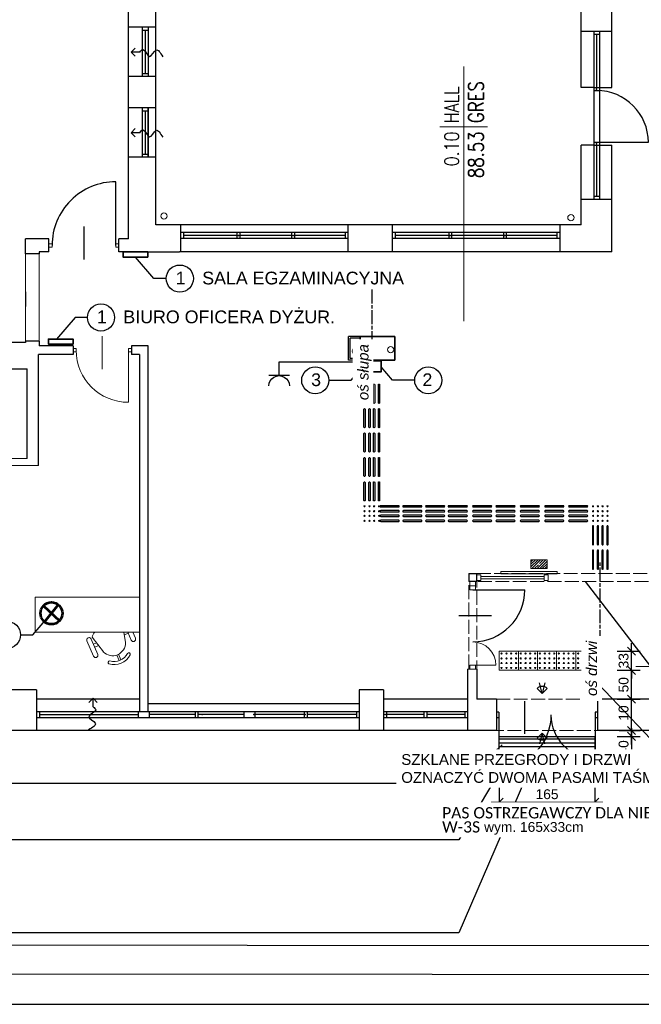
# Model space of a CAD drawing. Header units: millimetres. Extents: x 282377 to 1404227, y -783705 to 1038705.
# Tile 4 of 243: x 380479 to 381552, y 926 to 2626. Entities that reach past the tile are written whole.
import ezdxf
from ezdxf.enums import TextEntityAlignment as Align

# ---------------------------------------------------------------- set-up
doc = ezdxf.new("R2010")
doc.units = ezdxf.units.MM
doc.linetypes.add('ACAD_ISO02W100', pattern=[15, 12, -3])
doc.linetypes.add('ACAD_ISO08W100', pattern=[36, 24, -3, 6, -3])
for name, color, linetype in [('!A_aktualizacja NN_syl', 12, 'Continuous'), ('A_podciąg', 1, 'Continuous'), ('elektryczne', 12, 'Continuous')]:
    doc.layers.add(name, color=color, linetype=linetype)
for name, color, linetype, lineweight in [('7. Projektowana ściana murowana', 7, 'Continuous', 13), ('BA_drz', 7, 'Continuous', 18), ('BA_KS_ist.', 34, 'Continuous', 13), ('BA_met', 7, 'Continuous', 18), ('Cienka', 7, 'Continuous', 18), ('mm_Wentylacja', 5, 'Continuous', 50), ('PG_WYPOSAŻENIE', 9, 'Continuous', 18)]:
    doc.layers.add(name, color=color, linetype=linetype, lineweight=lineweight)
doc.styles.add('Arial', font='arial.ttf')
doc.styles.add('ROMANS', font='romans', dxfattribs={"width": 0.7})
doc.styles.get("Standard").update_dxf_attribs({"font": 'arial.ttf'})
doc.dimstyles.new('ISO-25', dxfattribs={"dimtxt": 17, "dimasz": 14, "dimexe": 15, "dimexo": 30, "dimgap": 5, "dimtad": 1, "dimdec": 0, "dimtxsty": 'Standard', "dimblk": 'OBLIQUE', "dimcen": 2.5, "dimdle": 14, "dimclrd": 9, "dimclre": 9, "dimclrt": 9, "dimadec": 0, "dimazin": 0, "dimtfac": 1, "dimtdec": 0, "dimtix": 1, "dimtmove": 0, "dimatfit": 3, "dimldrblk": 'OBLIQUE', "dimfxl": 25, "dimfxlon": 1, "dimlwd": -1, "dimarcsym": 0})

# ---------------------------------------------------------------- blocks, each defined once
blk = doc.blocks.new('A$Ce0212712')
at = {"layer": 'PG_WYPOSAŻENIE', "color": 251, "true_color": 0x636466}
for p, q in [((56.2, 168.6), (45.4, 173.2)), ((116.2, 180), (56.2, 180)), ((56.2, 180), (56.2, 0)), ((116.2, 180), (116.2, 0)), ((56.2, 153.3), (38.3, 156.1)), ((42.2, 165.8), (56.2, 159.9)), ((51.6, 154.1), (54.4, 160.6)), ((6.9, 145.1), (16.5, 141)), ((8.1, 148), (17.8, 143.9)), ((17.7, 108.2), (44.2, 96.9)), ((22, 117.8), (47.5, 98.3)), ((32.7, 109.6), (29.9, 103)), ((35.3, 100.7), (37.5, 105.9)), ((41.1, 89.6), (14.6, 100.8)), ((116.2, 0), (56.2, 0))]:
    blk.add_line(p, q, dxfattribs=at)
for centre, radius, start, end in [((43.8, 169.5), 4, 66.9416, 246.9416), ((31.8, 136.2), 31.8, 117.8261, 196.0571), ((31.8, 136.2), 26.5, 117.8261, 196.0571), ((37.7, 133.7), 22.4, 88.5371, 225.346), ((17.9, 161.8), 2.68, 305.0597, 110.5924), ((3.7, 128.5), 2.68, 203.2907, 8.8234), ((16.2, 104.5), 4, 66.9416, 246.9416), ((33.4, 135.5), 39.8, 290.6531, 304.8412), ((42.7, 93.2), 4, 246.9416, 66.9416)]:
    blk.add_arc(centre, radius, start, end, dxfattribs=at)
blk = doc.blocks.new('jamb')
blk.add_lwpolyline([(-0.5, -0.5), (-0.5, 0.5), (0.5, 0.5), (0.5, -0.5)], close=True)
blk = doc.blocks.new('dr1h901')
at = {"color": 7}
blk.add_line((-0.5, 0), (-0.5, 1), dxfattribs=at)
blk.add_line((0, 0.362), (0, -0.266))
blk.add_arc((-0.5, 0), 1, 0, 90, dxfattribs=at)
blk = doc.blocks.new('A$C5416600d')
at = {"lineweight": 20}
for points in [[(0, 14), (14, 14), (14, 0), (0, 0)], [(0.8, 13.2), (13.2, 13.2), (13.2, 0.8), (0.8, 0.8)]]:
    blk.add_lwpolyline(points, close=True, dxfattribs=at)
blk = doc.blocks.new('bikmet')
blk.add_line((0, 1.65), (0, -1.65))
at = {"style": 'ROMANS', "width": 0.8}
blk.add_attdef('NRPOM', text='', height=1, dxfattribs=at).set_placement((-0.333, 0.333), align=Align.RIGHT)
blk.add_attdef('NWAPOM', (0.25, 0.333), '', height=1, dxfattribs=at)
blk.add_attdef('RAREA', text='', height=1.042, dxfattribs=at).set_placement((-0.333, -0.333), align=Align.TOP_RIGHT)
blk.add_attdef('PODLOGA', text='', height=1.042, dxfattribs=at).set_placement((0.25, -0.333), align=Align.TOP_LEFT)
blk = doc.blocks.new('A$C134dd6f3')
at = {"extrusion": (0, 0, -1)}
blk.add_line((55, 77.4), (55, 133.9), dxfattribs=at)
at = {"color": 0, "extrusion": (0, 0, -1)}
blk.add_line((0, 110), (0, 0), dxfattribs=at)
at = {"color": 0}
blk.add_arc((0, 110), 110, 270, 0, dxfattribs=at)
blk = doc.blocks.new('podciecie')
at = {"layer": 'mm_Wentylacja', "color": 142, "lineweight": 30}
for p, q in [((23288, -37590.5), (23280.9, -37583.4)), ((23288, -37575.5), (23288, -37590.5)), ((23288, -37590.5), (23295.1, -37583.4))]:
    blk.add_line(p, q, dxfattribs=at)
blk.add_spline([(23288, -37575.5), (23283.2, -37570.7), (23295.2, -37558.8), (23284.2, -37547.8), (23295.8, -37536.2)], degree=3, dxfattribs=at)
blk = doc.blocks.new('A$C6810ecfa')
at = {"layer": 'BA_KS_ist.', "color": 18, "linetype": 'Continuous', "lineweight": 20, "ltscale": 25, "true_color": 0x000000}
for centre in [(-1546.6, 816), (-844.3, 813.3), (-1216.4, 582.9), (-1155.3, 585.3)]:
    blk.add_circle(centre, 5.5, dxfattribs=at)
blk = doc.blocks.new('_Oblique')
at = {"color": 0, "lineweight": -2}
blk.add_line((-0.5, -0.5), (0.5, 0.5), dxfattribs=at)
blk = doc.blocks.new('*D22')
at = {"layer": '!A_aktualizacja NN_syl', "color": 9}
blk.add_line((381534.8, 1402.9), (381534.8, 1334.9), dxfattribs=at)
at = {"layer": '!A_aktualizacja NN_syl', "color": 9, "lineweight": -2}
for p, q in [((381509.8, 1388.9), (381549.8, 1388.9)), ((381509.8, 1348.9), (381549.8, 1348.9))]:
    blk.add_line(p, q, dxfattribs=at)
at = {"layer": 'Defpoints', "color": 0}
for p in [(381471.5, 1388.9), (381471.5, 1348.9), (381534.8, 1348.9)]:
    blk.add_point(p, dxfattribs=at)
at = {"layer": '!A_aktualizacja NN_syl', "color": 9, "xscale": 14, "yscale": 14, "zscale": 14}
for p, rotation in [((381534.8, 1388.9), 90), ((381534.8, 1348.9), 270)]:
    blk.add_blockref('_Oblique', p, dxfattribs=dict(at, rotation=rotation))
at = {"layer": '!A_aktualizacja NN_syl', "color": 9, "insert": (381521.1, 1368.9), "char_height": 17, "attachment_point": 5, "rotation": 90}
blk.add_mtext('40', dxfattribs=at)
blk = doc.blocks.new('*D23')
at = {"layer": '!A_aktualizacja NN_syl', "color": 9}
for p, q in [((381534.8, 1348.9), (381534.8, 1362.9)), ((381534.8, 1348.9), (381534.8, 1315.9)), ((381534.8, 1315.9), (381534.8, 1301.9))]:
    blk.add_line(p, q, dxfattribs=at)
at = {"layer": '!A_aktualizacja NN_syl', "color": 9, "lineweight": -2}
for p, q in [((381509.8, 1348.9), (381549.8, 1348.9)), ((381509.8, 1315.9), (381549.8, 1315.9))]:
    blk.add_line(p, q, dxfattribs=at)
at = {"layer": 'Defpoints', "color": 0}
for p in [(381471.5, 1348.9), (381471.5, 1315.9), (381534.8, 1315.9)]:
    blk.add_point(p, dxfattribs=at)
at = {"layer": '!A_aktualizacja NN_syl', "color": 9, "xscale": 14, "yscale": 14, "zscale": 14}
for p, rotation in [((381534.8, 1348.9), 270), ((381534.8, 1315.9), 90)]:
    blk.add_blockref('_Oblique', p, dxfattribs=dict(at, rotation=rotation))
at = {"layer": '!A_aktualizacja NN_syl', "color": 9, "insert": (381521.1, 1332.4), "char_height": 17, "attachment_point": 5, "rotation": 90}
blk.add_mtext('33', dxfattribs=at)
blk = doc.blocks.new('Płytka ostrzegawcza dla niewidomych W-3s')
at = {"layer": '!A_aktualizacja NN_syl', "lineweight": 5}
blk.add_lwpolyline([(381372.5, 1348.9), (381405.5, 1348.9), (381405.5, 1315.9), (381372.5, 1315.9)], close=True, dxfattribs=at)
for centre in [(381376.5, 1344.9), (381385, 1344.9), (381393, 1344.9), (381401.5, 1344.9), (381376.5, 1336.4), (381376.5, 1328.4), (381385, 1336.4), (381385, 1328.4), (381393, 1336.4), (381393, 1328.4), (381401.5, 1336.4), (381401.5, 1328.4), (381376.5, 1319.9), (381385, 1319.9), (381393, 1319.9), (381401.5, 1319.9)]:
    blk.add_circle(centre, 1.07, dxfattribs=at)
blk = doc.blocks.new('*D25')
at = {"layer": '!A_aktualizacja NN_syl', "color": 9, "lineweight": -2}
for p, q in [((381306.5, 1300.2), (381306.5, 1260.2)), ((381471.5, 1300.2), (381471.5, 1260.2))]:
    blk.add_line(p, q, dxfattribs=at)
at = {"layer": '!A_aktualizacja NN_syl', "color": 9}
blk.add_line((381292.5, 1275.2), (381485.5, 1275.2), dxfattribs=at)
at = {"layer": 'Defpoints', "color": 0}
for p in [(381306.5, 1333.2), (381471.5, 1333.2), (381471.5, 1275.2)]:
    blk.add_point(p, dxfattribs=at)
at = {"layer": '!A_aktualizacja NN_syl', "color": 9, "xscale": 14, "yscale": 14, "zscale": 14, "rotation": 180}
blk.add_blockref('_Oblique', (381306.5, 1275.2), dxfattribs=at)
at = {"layer": '!A_aktualizacja NN_syl', "color": 9, "xscale": 14, "yscale": 14, "zscale": 14}
blk.add_blockref('_Oblique', (381471.5, 1275.2), dxfattribs=at)
at = {"layer": '!A_aktualizacja NN_syl', "color": 9, "insert": (381389, 1288.9), "char_height": 17, "attachment_point": 5}
blk.add_mtext('165', dxfattribs=at)
blk = doc.blocks.new('*D26')
at = {"layer": '!A_aktualizacja NN_syl', "color": 9}
for p, q in [((381534.8, 1398.9), (381534.8, 1445.6)), ((381534.8, 1374.9), (381534.8, 1398.9))]:
    blk.add_line(p, q, dxfattribs=at)
at = {"layer": '!A_aktualizacja NN_syl', "color": 9, "lineweight": -2}
for p, q in [((381513.6, 1398.9), (381549.8, 1398.9)), ((381509.8, 1388.9), (381549.8, 1388.9))]:
    blk.add_line(p, q, dxfattribs=at)
at = {"layer": 'Defpoints', "color": 0}
for p in [(381483.6, 1398.9), (381534.8, 1398.9), (381471.5, 1388.9)]:
    blk.add_point(p, dxfattribs=at)
at = {"layer": '!A_aktualizacja NN_syl', "color": 9, "xscale": 14, "yscale": 14, "zscale": 14}
for p, rotation in [((381534.8, 1398.9), 90), ((381534.8, 1388.9), 270)]:
    blk.add_blockref('_Oblique', p, dxfattribs=dict(at, rotation=rotation))
at = {"layer": '!A_aktualizacja NN_syl', "color": 9, "insert": (381521.1, 1429.2), "char_height": 17, "attachment_point": 5, "rotation": 90}
blk.add_mtext('10', dxfattribs=at)
blk = doc.blocks.new('*D27')
at = {"layer": '!A_aktualizacja NN_syl', "color": 9}
blk.add_line((381534.8, 1438.9), (381534.8, 1516.9), dxfattribs=at)
at = {"layer": '!A_aktualizacja NN_syl', "color": 9, "lineweight": -2}
for p, q in [((381509.8, 1502.9), (381549.8, 1502.9)), ((381509.8, 1452.9), (381549.8, 1452.9))]:
    blk.add_line(p, q, dxfattribs=at)
at = {"layer": 'Defpoints', "color": 0}
for p in [(381471.5, 1502.9), (381534.8, 1502.9), (381476, 1452.9)]:
    blk.add_point(p, dxfattribs=at)
at = {"layer": '!A_aktualizacja NN_syl', "color": 9, "xscale": 14, "yscale": 14, "zscale": 14}
for p, rotation in [((381534.8, 1502.9), 90), ((381534.8, 1452.9), 270)]:
    blk.add_blockref('_Oblique', p, dxfattribs=dict(at, rotation=rotation))
at = {"layer": '!A_aktualizacja NN_syl', "color": 9, "insert": (381521.1, 1477.9), "char_height": 17, "attachment_point": 5, "rotation": 90}
blk.add_mtext('50', dxfattribs=at)
blk = doc.blocks.new('*D28')
at = {"layer": '!A_aktualizacja NN_syl', "color": 9}
for p, q in [((381534.8, 1535.9), (381534.8, 1549.9)), ((381534.8, 1502.9), (381534.8, 1535.9)), ((381534.8, 1502.9), (381534.8, 1488.9))]:
    blk.add_line(p, q, dxfattribs=at)
at = {"layer": '!A_aktualizacja NN_syl', "color": 9, "lineweight": -2}
for p, q in [((381509.8, 1535.9), (381549.8, 1535.9)), ((381509.8, 1502.9), (381549.8, 1502.9))]:
    blk.add_line(p, q, dxfattribs=at)
at = {"layer": 'Defpoints', "color": 0}
for p in [(381471.5, 1535.9), (381534.8, 1535.9), (381471.5, 1502.9)]:
    blk.add_point(p, dxfattribs=at)
at = {"layer": '!A_aktualizacja NN_syl', "color": 9, "xscale": 14, "yscale": 14, "zscale": 14}
for p, rotation in [((381534.8, 1535.9), 270), ((381534.8, 1502.9), 90)]:
    blk.add_blockref('_Oblique', p, dxfattribs=dict(at, rotation=rotation))
at = {"layer": '!A_aktualizacja NN_syl', "color": 9, "insert": (381521.1, 1519.4), "char_height": 17, "attachment_point": 5, "rotation": 90}
blk.add_mtext('33', dxfattribs=at)
blk = doc.blocks.new('ŚCIEŻKA_ZMIANA KIER')
at = {"layer": '!A_aktualizacja NN_syl', "lineweight": 5}
for centre in [(381442.5, 1774.1), (381451, 1774.1), (381459, 1774.1), (381467.5, 1774.1), (381442.5, 1765.6), (381442.5, 1757.6), (381451, 1765.6), (381451, 1757.6), (381459, 1765.6), (381459, 1757.6), (381467.5, 1765.6), (381467.5, 1757.6), (381442.5, 1749.1), (381451, 1749.1), (381459, 1749.1), (381467.5, 1749.1)]:
    blk.add_circle(centre, 1.07, dxfattribs=at)
blk = doc.blocks.new('kamera_1')
at = {"layer": 'elektryczne', "lineweight": 30}
for p, q in [((50731.5, -17623.6), (50747.9, -17614.1)), ((50747.9, -17614.1), (50738.4, -17630.5))]:
    blk.add_line(p, q, dxfattribs=at)
blk.add_lwpolyline([(50735.6, -17614.1), (50747.9, -17614.1), (50747.9, -17626.5)], dxfattribs=at)
blk.add_arc((50747.9, -17614.1), 12.3, 180, 270, dxfattribs=at)
blk = doc.blocks.new('ŚCIEŻKA_PASY')
at = {"layer": '!A_aktualizacja NN_syl', "color": 12}
for p, q in [((381456.1, 1787), (381425.1, 1787)), ((381425.1, 1784.8), (381456.1, 1784.8)), ((381456.1, 1778.5), (381425.1, 1778.5)), ((381425.1, 1776.3), (381456.1, 1776.3)), ((381456.1, 1770.5), (381425.1, 1770.5)), ((381425.1, 1768.3), (381456.1, 1768.3)), ((381456.1, 1762), (381425.1, 1762)), ((381425.1, 1759.8), (381456.1, 1759.8))]:
    blk.add_line(p, q, dxfattribs=at)
for centre, start, end in [((381425.1, 1785.9), 90, 270), ((381456.1, 1785.9), 270, 90), ((381425.1, 1777.4), 90, 270), ((381425.1, 1769.4), 90, 270), ((381456.1, 1777.4), 270, 90), ((381456.1, 1769.4), 270, 90), ((381425.1, 1760.9), 90, 270), ((381456.1, 1760.9), 270, 90)]:
    blk.add_arc(centre, 1.07, start, end, dxfattribs=at)

msp = doc.modelspace()

# ---------------------------------------------------------------- hatches: boundary and pattern name
at = {"layer": '!A_aktualizacja NN_syl'}
h = msp.add_hatch(dxfattribs=at)
h.set_pattern_fill('ANSI31', color=256, scale=2, angle=315)
h.paths.add_polyline_path([(381306.5, 1388.9), (381471.5, 1388.9), (381471.5, 1348.9), (381306.5, 1348.9)])
at = {"layer": 'PG_WYPOSAŻENIE'}
h = msp.add_hatch(dxfattribs=at)
h.set_pattern_fill('ANSI31', color=256)
h.set_pattern_definition([(45, (329153.1643, 36141.7125), (-2.24506403, 2.24506403), [])])
h.paths.add_polyline_path([(381374.2, 1693.5), (381374.2, 1688.8, -0.414214), (381376.1, 1687, -1), (381372.3, 1687, -0.414214), (381374.2, 1688.8), (381374.2, 1693.5), (381367.5, 1693.5), (381367.5, 1678.4), (381389.2, 1678.4), (381389.2, 1693.5)])
h.paths.add_polyline_path([(381367.5, 1693.5), (381361.2, 1693.5), (381361.2, 1678.4), (381367.5, 1678.4)])

# ---------------------------------------------------------------- linework, layer by layer
at = {"layer": '!A_aktualizacja NN_syl'}
for p, q in [((380710.5, 2179), (380678.7, 2216.2)), ((380731.9, 2179), (380710.5, 2179)), ((380574.4, 2111.9), (380542.6, 2074.6)), ((380595.8, 2111.9), (380574.4, 2111.9)), ((381050.7, 2003.4), (381082.5, 2040.7)), ((381122.3, 2003.4), (381102.5, 2026.6)), ((381012.4, 2003.4), (381050.7, 2003.4)), ((381160.6, 2003.4), (381122.3, 2003.4)), ((380501.8, 1564), (380533.7, 1601.3)), ((380480.4, 1564), (380501.8, 1564))]:
    msp.add_line(p, q, dxfattribs=at)
at = {"layer": '!A_aktualizacja NN_syl', "color": 12, "linetype": 'ACAD_ISO08W100'}
for p, q in [((381086.5, 2160.2), (381086.5, 1991.8)), ((381480.8, 1548.1), (381480.8, 1691.3))]:
    msp.add_line(p, q, dxfattribs=at)
at = {"layer": '!A_aktualizacja NN_syl', "lineweight": 53}
for p, q in [((380545.6, 1615.8), (380521.7, 1586.7)), ((380519.8, 1614), (380547.5, 1588.5))]:
    msp.add_line(p, q, dxfattribs=at)
at = {"layer": '!A_aktualizacja NN_syl', "lineweight": 35}
for points in [[(380699.9, 2216.2), (380657.5, 2216.2), (380657.5, 2224.9), (380699.9, 2224.9)], [(380571, 2066), (380528.6, 2066), (380528.6, 2074.6), (380571, 2074.6)], [(381070.5, 2037), (381102.5, 2037), (381102.5, 2018), (381070.5, 2018)], [(381073.5, 2037.9), (381082.1, 2037.9), (381082.1, 2034.5), (381073.5, 2034.5)]]:
    msp.add_lwpolyline(points, close=True, dxfattribs=at)
at = {"layer": '!A_aktualizacja NN_syl'}
msp.add_lwpolyline([(381306.5, 1388.9), (381471.5, 1388.9), (381471.5, 1348.9), (381306.5, 1348.9)], close=True, dxfattribs=at)
for points in [[(381311.5, 1374.5), (381236.9, 1307.5), (380340, 1307.5)], [(381323, 1354.5), (381236.9, 1210.5), (380340, 1210.5), (380340, 1210.5)], [(381351.6, 1315.9), (381236.9, 1050), (380340, 1050), (380340, 1050)]]:
    msp.add_lwpolyline(points, dxfattribs=at)
for centre in [(380755.3, 2179), (380619.2, 2111.9), (380989, 2003.4), (381184, 2003.4), (380457.1, 1564)]:
    msp.add_circle(centre, 23.4, dxfattribs=at)
at = {"layer": '!A_aktualizacja NN_syl', "lineweight": 53}
msp.add_circle((380533.7, 1601.3), 18.9, dxfattribs=at)
for p, q in [((380667, 2247.4), (380667, 3059.9)), ((381501, 2508.6), (381501, 3059.9)), ((381448, 2508.6), (381448, 3012.9)), ((380714, 2271.9), (380714, 2971.4)), ((380714, 2612.9), (380667, 2612.9)), ((380690.5, 2612.9), (380690.5, 2527.9)), ((380690.5, 2607.9), (380700.5, 2607.9)), ((380695.5, 2607.9), (380695.5, 2532.9)), ((380700.5, 2612.9), (380700.5, 2527.9)), ((380700.5, 2612.4), (380700.5, 2528.4)), ((381501, 2605.4), (381448, 2605.4)), ((381469.5, 2605.4), (381469.5, 2503.6)), ((381479.5, 2600.4), (381469.5, 2600.4)), ((381474.5, 2600.4), (381474.5, 2508.6)), ((381479.5, 2605.4), (381479.5, 2503.4)), ((380690.5, 2532.9), (380700.5, 2532.9)), ((380714, 2527.9), (380667, 2527.9)), ((381469.5, 2508.6), (381448, 2508.6)), ((381469.5, 2508.6), (381479.5, 2508.6)), ((381469.5, 2503.6), (381479.5, 2503.6)), ((381469.5, 2503.6), (381469.5, 2414.2)), ((381479.5, 2508.6), (381501, 2508.6)), ((381479.5, 2503.6), (381479.5, 2414.2)), ((380714, 2473.6), (380667, 2473.6)), ((380690.5, 2473.6), (380690.5, 2388.6)), ((380690.5, 2468.6), (380700.5, 2468.6)), ((380695.5, 2468.6), (380695.5, 2393.6)), ((380700.5, 2473.6), (380700.5, 2388.6)), ((380700.5, 2389.4), (380700.5, 2472.9)), ((381469.5, 2414.2), (381469.5, 2315.4)), ((381469.5, 2414.2), (381479.5, 2414.2)), ((381474.5, 2414.2), (381563.8, 2414.2)), ((381479.5, 2414.2), (381479.5, 2315.4)), ((381448, 2271.9), (381448, 2409.2)), ((381469.5, 2409.2), (381448, 2409.2)), ((381469.5, 2409.2), (381479.5, 2409.2)), ((381474.5, 2409.2), (381474.5, 2320.4)), ((381479.5, 2409.2), (381501, 2409.2)), ((381501, 2224.9), (381501, 2409.2)), ((380714, 2388.6), (380667, 2388.6)), ((380690.5, 2393.6), (380700.5, 2393.6)), ((381501, 2315.4), (381448, 2315.4)), ((381479.5, 2320.4), (381469.5, 2320.4)), ((381448, 2271.9), (380714, 2271.9)), ((380757, 2224.9), (380757, 2271.9)), ((381046, 2224.9), (381046, 2271.9)), ((381122.5, 2224.9), (381122.5, 2271.9)), ((381411.5, 2224.9), (381411.5, 2271.9)), ((380529.3, 2247.4), (380489, 2247.4)), ((380489, 2221.9), (380489, 2247.4)), ((380529.3, 2224.9), (380529.3, 2247.4)), ((380529.3, 2228.1), (380529.3, 2244.1)), ((380667, 2247.4), (380650.3, 2247.4)), ((380650.3, 2224.9), (380650.3, 2247.4)), ((380650.3, 2228.1), (380650.3, 2244.1)), ((381046, 2258.4), (380757, 2258.4)), ((381046, 2248.4), (380757, 2248.4)), ((380762, 2248.4), (380762, 2258.4)), ((380853.8, 2253.4), (380762, 2253.4)), ((380853.8, 2258.4), (380853.8, 2248.4)), ((380858.8, 2258.4), (380858.8, 2248.4)), ((380948.2, 2253.4), (380858.8, 2253.4)), ((380948.2, 2253.4), (380858.8, 2253.4)), ((380948.2, 2258.4), (380948.2, 2248.4)), ((380953.2, 2258.4), (380953.2, 2248.4)), ((381041, 2253.4), (380953.2, 2253.4)), ((381041, 2248.4), (381041, 2258.4)), ((381411.5, 2258.4), (381122.5, 2258.4)), ((381411.5, 2248.4), (381122.5, 2248.4)), ((381127.5, 2248.4), (381127.5, 2258.4)), ((381219.3, 2253.4), (381127.5, 2253.4)), ((381219.3, 2258.4), (381219.3, 2248.4)), ((381224.3, 2258.4), (381224.3, 2248.4)), ((381313.7, 2253.4), (381224.3, 2253.4)), ((381313.7, 2253.4), (381224.3, 2253.4)), ((381313.7, 2258.4), (381313.7, 2248.4)), ((381318.7, 2258.4), (381318.7, 2248.4)), ((381406.5, 2253.4), (381318.7, 2253.4)), ((381406.5, 2248.4), (381406.5, 2258.4)), ((380512.5, 2221.9), (380489, 2221.9)), ((380512.5, 2224.9), (380512.5, 2221.9)), ((380529.3, 2224.9), (380512.5, 2224.9)), ((380667, 2224.9), (380650.3, 2224.9)), ((380667, 2224.9), (380755, 2224.9)), ((381501, 2224.9), (380755, 2224.9)), ((380489, 2156.3), (380489, 2130.8)), ((381046.5, 2037.9), (381046.5, 2078.9)), ((381066.5, 2078.9), (381046.5, 2078.9)), ((381049.5, 2040.9), (381049.5, 2075.9)), ((381066.5, 2075.9), (381049.5, 2075.9)), ((380489, 2068.4), (380441, 2068.4)), ((380489, 2070.9), (380489, 2068.4)), ((380512.5, 2070.9), (380489, 2070.9)), ((380512.5, 2070.9), (380512.5, 2062.9)), ((380571, 2062.9), (380512.5, 2062.9)), ((380571, 2062.9), (380571, 2047.9)), ((380700.5, 2062.9), (380672, 2062.9)), ((380672, 2062.9), (380672, 2047.9)), ((380700.5, 1431.4), (380700.5, 2062.9)), ((380571, 2047.9), (380511.5, 2047.9)), ((380511.5, 2023.4), (380511.5, 2047.9)), ((380685.5, 2047.9), (380672, 2047.9)), ((380685.5, 2047.9), (380685.5, 1431.4)), ((381066.5, 2040.9), (381049.5, 2040.9)), ((380441, 2023.4), (380492, 2023.4)), ((380492, 1868.4), (380492, 2023.4)), ((380511.5, 1856.4), (380511.5, 2023.4)), ((381066.5, 2037.9), (381046.5, 2037.9)), ((381260.8, 1641.9), (381340.8, 1641.9)), ((381252, 1504.9), (381252, 1398.9)), ((381268, 1504.9), (381268, 1452.9)), ((380508, 1468.9), (380464, 1468.9)), ((380508, 1468.9), (380508, 1398.9)), ((381107, 1468.9), (381065, 1468.9)), ((381065, 1468.9), (381065, 1398.9)), ((381107, 1468.9), (381107, 1398.9)), ((380685.5, 1452.9), (380508, 1452.9)), ((381065, 1444.9), (380700.5, 1444.9)), ((381252, 1452.9), (381107, 1452.9)), ((381301.5, 1452.9), (381268, 1452.9)), ((381301.5, 1452.9), (381301.5, 1398.9)), ((381663.5, 1452.9), (381476, 1452.9)), ((381476, 1452.9), (381476, 1398.9)), ((380508, 1431.4), (380508, 1421.4)), ((380702.5, 1431.4), (380508, 1431.4)), ((380513, 1431.4), (380513, 1421.4)), ((380683.5, 1431.4), (380683.5, 1421.4)), ((380702.5, 1431.4), (380702.5, 1421.4)), ((381065, 1431.4), (380702.5, 1431.4)), ((380781.5, 1431.4), (380781.5, 1421.4)), ((380786.5, 1431.4), (380781.5, 1431.4)), ((380786.5, 1431.4), (380786.5, 1421.4)), ((380865.5, 1431.4), (380865.5, 1421.4)), ((380884.5, 1431.4), (380884.5, 1421.4)), ((380969.8, 1431.4), (380969.8, 1421.4)), ((380974.8, 1431.4), (380969.8, 1431.4)), ((380974.8, 1431.4), (380974.8, 1421.4)), ((381060, 1431.4), (381060, 1421.4)), ((381065, 1431.4), (381065, 1421.4)), ((381065, 1431.4), (381065, 1421.4)), ((381107, 1431.4), (381107, 1421.4)), ((381107, 1431.4), (381107, 1421.4)), ((381252, 1431.4), (381107, 1431.4)), ((381112, 1431.4), (381112, 1421.4)), ((381177, 1421.4), (381177, 1431.4)), ((381182, 1421.4), (381182, 1431.4)), ((381247, 1431.4), (381247, 1421.4)), ((381252, 1431.4), (381252, 1421.4)), ((381305.8, 1430.9), (381301.5, 1430.9)), ((381305.8, 1430.9), (381305.8, 1420.9)), ((381476, 1430.9), (381471.8, 1430.9)), ((381471.8, 1430.9), (381471.8, 1420.9)), ((380508, 1421.4), (380702.5, 1421.4)), ((380513, 1426.4), (380683.5, 1426.4)), ((380700.5, 1421.4), (381065, 1421.4)), ((380781.5, 1426.4), (380702.5, 1426.4)), ((380865.5, 1426.4), (380786.5, 1426.4)), ((380969.8, 1426.4), (380884.5, 1426.4)), ((381060, 1426.4), (380974.8, 1426.4)), ((381107, 1421.4), (381252, 1421.4)), ((381177, 1426.4), (381112, 1426.4)), ((381247, 1426.4), (381182, 1426.4)), ((381305.8, 1420.9), (381301.5, 1420.9)), ((381305.8, 1425.9), (381305.8, 1335.9)), ((381395.9, 1420.9), (381395.6, 1420.9)), ((381471.8, 1425.9), (381471.8, 1349.9)), ((381476, 1420.9), (381471.8, 1420.9)), ((381301.5, 1398.9), (379840.5, 1398.9)), ((382261, 1398.9), (381476, 1398.9))]:
    msp.add_line(p, q)
at = {"lineweight": 35}
for p, q in [((381066.5, 2037.9), (381066.5, 2078.9)), ((381066.5, 2078.9), (381126.5, 2078.9)), ((381126.5, 2037.9), (381126.5, 2078.9)), ((381066.5, 2037.9), (381126.5, 2037.9))]:
    msp.add_line(p, q, dxfattribs=at)
at = {"lineweight": 20}
for p, q in [((381267.8, 1667.9), (381274.8, 1667.9)), ((381267.8, 1667.9), (381274.8, 1667.9)), ((381274.8, 1667.9), (381274.8, 1657.9)), ((381309.4, 1673.4), (381406.4, 1673.4)), ((381309.4, 1669.4), (381309.4, 1673.4)), ((381309.4, 1669.4), (381406.4, 1669.4)), ((381383.8, 1667.9), (381390.8, 1667.9)), ((381383.8, 1667.9), (381383.8, 1657.9)), ((381390.8, 1667.9), (381390.8, 1657.9)), ((381406.4, 1669.4), (381406.4, 1673.4)), ((381255.8, 1655.9), (381255.8, 1648.9)), ((381255.8, 1655.9), (381265.8, 1655.9)), ((381255.8, 1648.9), (381255.8, 1641.9)), ((381255.8, 1648.9), (381265.8, 1648.9)), ((381265.8, 1648.9), (381255.8, 1648.9)), ((381265.8, 1655.9), (381265.8, 1648.9)), ((381265.8, 1648.9), (381265.8, 1641.9)), ((381267.8, 1657.9), (381274.8, 1657.9)), ((381274.8, 1664.9), (381383.8, 1664.9)), ((381274.8, 1660.9), (381383.8, 1660.9)), ((381383.8, 1657.9), (381390.8, 1657.9)), ((381265.8, 1641.9), (381255.8, 1641.9)), ((381268, 1504.9), (381252, 1504.9)), ((381265.8, 1511.9), (381255.8, 1511.9)), ((381255.8, 1511.9), (381255.8, 1504.9)), ((381265.8, 1504.9), (381255.8, 1504.9)), ((381260.8, 1511.9), (381300.8, 1511.9)), ((381265.8, 1511.9), (381265.8, 1504.9))]:
    msp.add_line(p, q, dxfattribs=at)
for centre, radius, start, end in [((381474.5, 2414.2), 89.3, 0, 90), ((381471.8, 1425.9), 76, 180, 269.2145)]:
    msp.add_arc(centre, radius, start, end)
for p in [(381474.5, 2506.1), (381474.5, 2506.1), (381474.5, 2506.1), (381474.5, 2506.1), (381474.5, 2411.7), (381474.5, 2411.7), (381474.5, 2411.7), (381474.5, 2411.7), (380856.3, 2253.4), (380856.3, 2253.4), (380856.3, 2253.4), (380950.7, 2253.4), (380950.7, 2253.4), (380950.7, 2253.4), (381221.8, 2253.4), (381221.8, 2253.4), (381221.8, 2253.4), (381316.2, 2253.4), (381316.2, 2253.4), (381316.2, 2253.4), (380703, 1426.4), (380794.1, 1426.4), (380794.1, 1426.4), (380794.1, 1426.4), (380794.1, 1426.4), (380794.1, 1426.4), (380882.8, 1426.4), (380882.8, 1426.4), (380882.8, 1426.4), (380882.8, 1426.4), (380882.8, 1426.4), (380971.4, 1426.4), (380971.4, 1426.4), (380971.4, 1426.4), (380971.4, 1426.4), (380971.4, 1426.4), (381109.5, 1426.4)]:
    msp.add_point(p)
at = {"layer": '7. Projektowana ściana murowana', "ltscale": 100}
for p, q in [((380179, 1868.4), (380492, 1868.4)), ((380279.5, 1856.4), (380511.5, 1856.4))]:
    msp.add_line(p, q, dxfattribs=at)
msp.add_lwpolyline([(380489, 2221.9), (380512.5, 2221.9), (380512.5, 2070.9), (380489, 2070.9)], close=True, dxfattribs=at)
at = {"layer": 'A_podciąg', "color": 1, "linetype": 'ACAD_ISO02W100', "lineweight": 20, "ltscale": 2, "flags": 128}
for points in [[(381267.8, 1669.9), (381693.8, 1669.9), (381693.8, 1655.9), (381267.8, 1655.9)], [(381253.8, 1655.9), (381267.8, 1655.9), (381267.8, 1504.9), (381253.8, 1504.9)], [(381301.5, 1452.9), (381476, 1452.9), (381476, 1398.9), (381301.5, 1398.9)]]:
    msp.add_lwpolyline(points, close=True, dxfattribs=at)
at = {"layer": 'BA_met'}
for p, q in [((381245.2, 2105.2), (381245.2, 2544.8)), ((381542.1, 1509.4), (382812.9, 1509.4))]:
    msp.add_line(p, q, dxfattribs=at)
at = {"layer": 'Cienka'}
msp.add_line((380392, 1868.4), (380492, 1868.4), dxfattribs=at)
msp.add_arc((381260.8, 1511.9), 40, 0, 90, dxfattribs=at)
at = {"layer": 'elektryczne'}
for p, q in [((380926.6, 2011.5), (380926.6, 2035.1)), ((380926.6, 2035.1), (381076, 2035.1)), ((380944.5, 2011.5), (380908.8, 2011.5))]:
    msp.add_line(p, q, dxfattribs=at)
at = {"layer": 'elektryczne', "extrusion": (0, 0, -1)}
msp.add_ellipse((380926.6, 1993.6), major_axis=(-12.6, 12.6), ratio=1, start_param=5.497787, end_param=8.63938, dxfattribs=at)
at = {"layer": 'PG_WYPOSAŻENIE'}
for p, q in [((381361.2, 1693.5), (381361.2, 1678.4)), ((381389.2, 1693.5), (381361.2, 1693.5)), ((381389.2, 1678.4), (381389.2, 1693.5)), ((381361.2, 1678.4), (381389.2, 1678.4))]:
    msp.add_line(p, q, dxfattribs=at)
msp.add_lwpolyline([(381361.2, 1693.5), (381389.2, 1693.5), (381389.2, 1678.4), (381361.2, 1678.4)], close=True, dxfattribs=at)

# ---------------------------------------------------------------- block references
at = {"layer": '!A_aktualizacja NN_syl', "color": 12, "xscale": -1, "rotation": 270}
for p in [(379313.1, -379460.4), (379313.1, -379502.5), (379313.1, -379544.6), (379313.1, -379586.8), (379313.1, -379628.9)]:
    msp.add_blockref('ŚCIEŻKA_PASY', p, dxfattribs=at)
at = {"layer": '!A_aktualizacja NN_syl', "color": 12}
for name, p in [('ŚCIEŻKA_ZMIANA KIER', (-368.5, 11.8)), ('ŚCIEŻKA_PASY', (-323.1, 0)), ('ŚCIEŻKA_PASY', (-284, 0)), ('ŚCIEŻKA_PASY', (-244.8, 0)), ('ŚCIEŻKA_PASY', (-205.7, 0)), ('ŚCIEŻKA_PASY', (-163.5, 0)), ('ŚCIEŻKA_PASY', (-123.4, 0)), ('ŚCIEŻKA_PASY', (-81.3, 0)), ('ŚCIEŻKA_PASY', (-39.1, 0)), ('ŚCIEŻKA_PASY', (2, 0)), ('ŚCIEŻKA_ZMIANA KIER', (25.8, 11.8))]:
    msp.add_blockref(name, p, dxfattribs=at)
at = {"layer": '!A_aktualizacja NN_syl', "color": 12, "rotation": 270}
for p in [(379707.4, 383176.4), (379707.4, 383134.3)]:
    msp.add_blockref('ŚCIEŻKA_PASY', p, dxfattribs=at)
at = {"layer": '!A_aktualizacja NN_syl'}
for p in [(-66, 187), (-33, 187), (0, 187), (33, 187), (66, 187), (-66, 0), (-33, 0), (0, 0), (33, 0), (66, 0)]:
    msp.add_blockref('Płytka ostrzegawcza dla niewidomych W-3s', p, dxfattribs=at)
at = {"lineweight": 20}
for name, p in [('A$C6810ecfa', (382274.5, 1470.9)), ('A$C5416600d', (381253.8, 1655.9))]:
    msp.add_blockref(name, p, dxfattribs=at)
at = {"lineweight": 20, "rotation": 180}
msp.add_blockref('A$C134dd6f3', (380644.8, 2346.1), dxfattribs=at)
at = {"yscale": 90, "zscale": -90}
for p, xscale, rotation in [((381260.8, 1596.9), 90, 269.9999999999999), ((381350.8, 1425.9), -90, 180)]:
    msp.add_blockref('dr1h901', p, dxfattribs=dict(at, xscale=xscale, rotation=rotation))
at = {"lineweight": 20, "xscale": -1, "rotation": 270}
msp.add_blockref('A$Ce0212712', (380505.5, 1512.7), dxfattribs=at)
at = {"layer": 'BA_drz', "xscale": -5.5, "yscale": 5.999999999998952, "zscale": 5.5}
for p in [(380532, 2236.1), (380647.5, 2236.1), (380573.8, 2055.4), (380669.3, 2055.4)]:
    msp.add_blockref('jamb', p, dxfattribs=at)
at = {"layer": 'BA_drz', "xscale": 90, "yscale": 90, "zscale": -90, "rotation": 180}
msp.add_blockref('dr1h901', (380621.5, 2055.4), dxfattribs=at)
at = {"layer": 'BA_met', "xscale": 25, "yscale": 25, "zscale": 25, "rotation": 90}
msp.add_blockref('bikmet', (381245.2, 2441.1), dxfattribs=at).add_auto_attribs({'NRPOM': '0.10', 'NWAPOM': 'HALL', 'RAREA': '88.53', 'PODLOGA': 'GRES'})
at = {"layer": 'elektryczne', "color": 12, "rotation": 225.0000000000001}
msp.add_blockref('kamera_1', (429719.8, 24892), dxfattribs=at)
at = {"layer": 'mm_Wentylacja', "lineweight": 30}
for p, rotation in [((418261.9, 25857.7), 270), ((418261.9, 25718.8), 270), ((403893.6, -36135.9), 180)]:
    msp.add_blockref('podciecie', p, dxfattribs=dict(at, rotation=rotation))

# ---------------------------------------------------------------- texts
at = {"layer": '!A_aktualizacja NN_syl', "style": 'Arial'}
for s, p in [('1', (380748.2, 2168.9)), ('SALA EGZAMINACYJNA', (380793.9, 2168.9)), ('BIURO OFICERA DYŻUR.', (380657.8, 2101.9)), ('1', (380612.1, 2101.9)), ('3', (380981.9, 1993.4)), ('2', (381174, 1993.4))]:
    msp.add_text(s, height=22, dxfattribs=at).set_placement(p)

# ---------------------------------------------------------------- dimensions: what is measured, and where the dimension line sits
at = {"layer": '!A_aktualizacja NN_syl'}
for base, p1, p2, picture, middle in [((381534.8, 1535.9), (381471.5, 1502.9), (381471.5, 1535.9), '*D28', (381521.1, 1519.4)), ((381534.8, 1502.9), (381476, 1452.9), (381471.5, 1502.9), '*D27', (381521.1, 1477.9)), ((381534.8, 1315.9), (381471.5, 1348.9), (381471.5, 1315.9), '*D23', (381521.1, 1332.4))]:
    dim = msp.add_linear_dim(base=base, p1=p1, p2=p2, angle=90, dimstyle='ISO-25', override={"dimtmove": 1}, dxfattribs=at)
    dim.commit()
    dim.dimension.update_dxf_attribs({"geometry": picture, "text_midpoint": middle})
dim = msp.add_linear_dim(base=(381534.8, 1398.9), p1=(381471.5, 1388.9), p2=(381483.6, 1398.9), angle=90, dimstyle='ISO-25', dxfattribs=at)
dim.commit()
dim.dimension.update_dxf_attribs({"geometry": '*D26', "text_midpoint": (381534.8, 1429.2), "dimtype": 160})
dim = msp.add_linear_dim(base=(381534.8, 1348.9), p1=(381471.5, 1388.9), p2=(381471.5, 1348.9), angle=90, dimstyle='ISO-25', dxfattribs=at)
dim.commit()
dim.dimension.update_dxf_attribs({"geometry": '*D22', "text_midpoint": (381521.1, 1368.9)})
dim = msp.add_linear_dim(base=(381471.5, 1275.2), p1=(381306.5, 1333.2), p2=(381471.5, 1333.2), dimstyle='ISO-25', dxfattribs=at)
dim.commit()
dim.dimension.update_dxf_attribs({"geometry": '*D25', "text_midpoint": (381389, 1288.9)})

# ---------------------------------------------------------------- next in the draw order: texts
at = {"layer": '!A_aktualizacja NN_syl', "insert": (381086.5, 2065.9), "char_height": 17, "attachment_point": 9, "rotation": 90, "bg_fill": 2}
msp.add_mtext('\\pxsm1,ql;\\A1;\\fArial|b0|i1|c0|p34;\\H1.09375x;oś słupa', dxfattribs=at)
at = {"layer": '!A_aktualizacja NN_syl', "insert": (381726.2, 1217.7), "char_height": 17, "attachment_point": 9, "bg_fill": 2}
msp.add_mtext('\\pxb0.25,a0.25,sm0.75,ql;\\A1;\\fCalibri|b0|i0|c238|p34;\\H1.145833x;PAS OSTRZEGAWCZY DLA NIEWIDOMYCH \\PW-3S \\fArial|b0|i0|c0|p34;\\H0.872728x;wym. 165x33cm', dxfattribs=at)

# ---------------------------------------------------------------- next in the draw order: linework, layer by layer
at = {"layer": '!A_aktualizacja NN_syl'}
msp.add_lwpolyline([(381455, 1502.9), (381726.2, 1217.7), (382072.4, 1217.7), (382072.4, 1217.7)], dxfattribs=at)

# ---------------------------------------------------------------- next in the draw order: texts
at = {"layer": '!A_aktualizacja NN_syl', "insert": (381726.2, 1303), "char_height": 17, "attachment_point": 9, "bg_fill": 2}
msp.add_mtext('\\pxsm1,ql;\\A1;\\H1.09375x;SZKLANE PRZEGRODY I DRZWI \\POZNACZYĆ DWOMA PASAMI TAŚMY (wg. opisu)', dxfattribs=at)

# ---------------------------------------------------------------- next in the draw order: linework, layer by layer
at = {"layer": '!A_aktualizacja NN_syl'}
msp.add_lwpolyline([(381455, 1655.9), (381726.2, 1303), (382270.5, 1303), (382270.5, 1303)], dxfattribs=at)

# ---------------------------------------------------------------- next in the draw order: block references
at = {"layer": 'elektryczne', "color": 12, "xscale": -1, "rotation": 314.9999999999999}
msp.add_blockref('kamera_1', (429719.8, -22034.7), dxfattribs=at)

# ---------------------------------------------------------------- next in the draw order: texts
at = {"layer": '!A_aktualizacja NN_syl', "insert": (381475.5, 1553.7), "char_height": 17, "attachment_point": 9, "rotation": 90, "bg_fill": 2}
msp.add_mtext('\\pxsm1,ql;\\A1;\\fArial|b0|i1|c0|p34;\\H1.09375x;oś drzwi', dxfattribs=at)

# ---------------------------------------------------------------- next in the draw order: linework, layer by layer
at = {"linetype": 'Continuous', "lineweight": 25}
msp.add_lwpolyline([(383913.5, 976.4), (383913.5, 4379.9), (379375.1, 4383.3), (379375.1, 979.8)], close=True, dxfattribs=at)
at = {"layer": 'Defpoints', "color": 2, "linetype": 'Continuous', "lineweight": 30, "flags": 128}
for points in [[(383963.5, 926.4), (383963.5, 4429.9), (379075.8, 4429.9), (379075.8, 926.4)], [(383863.5, 1026.4), (383863.5, 4329.9), (379375.1, 4333.3), (379375.1, 1029.8)]]:
    msp.add_lwpolyline(points, close=True, dxfattribs=at)

doc.saveas('drawing.dxf')
